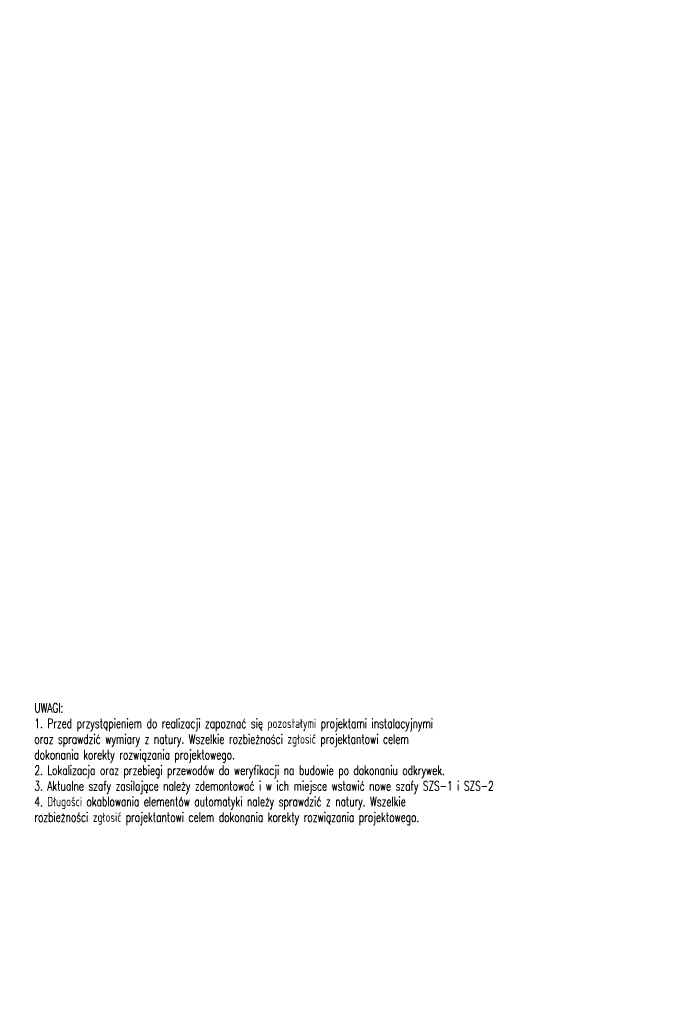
# Model space of a CAD drawing. Header units: centimetres. Extents: x -23924 to 38343, y -27758 to 22869.
# Tile 150 of 256: x 1676 to 3074, y -22626 to -20526. Entities that reach past the tile are written whole.
import ezdxf

# ---------------------------------------------------------------- set-up
doc = ezdxf.new("R2010")
doc.units = ezdxf.units.CM
doc.layers.add('IS-co-opis', color=7, linetype='Continuous', lineweight=20)
doc.styles.add('IS', font='simplex.shx', dxfattribs={"width": 0.7})

msp = doc.modelspace()

# ---------------------------------------------------------------- texts
at = {"layer": 'IS-co-opis', "insert": (1707.63, -21983.78), "char_height": 20, "width": 956.1639, "attachment_point": 1, "style": 'IS'}
msp.add_mtext('UWAGI:\\P1. Przed przystąpieniem do realizacji zapoznać się pozostałymi projektami instalacyjnymi oraz sprawdzić wymiary z natury. Wszelkie rozbieżności zgłosić projektantowi celem dokonania korekty rozwiązania projektowego.\\P2. Lokalizacja oraz przebiegi przewodów do weryfikacji na budowie po dokonaniu odkrywek.\\P3. Aktualne szafy zasilające należy zdemontować i w ich miejsce wstawić nowe szafy SZS-1 i SZS-2\\P4. Długości okablowania elementów automatyki należy sprawdzić z natury. Wszelkie rozbieżności zgłosić projektantowi celem dokonania korekty rozwiązania projektowego.', dxfattribs=at)

doc.saveas('drawing.dxf')
